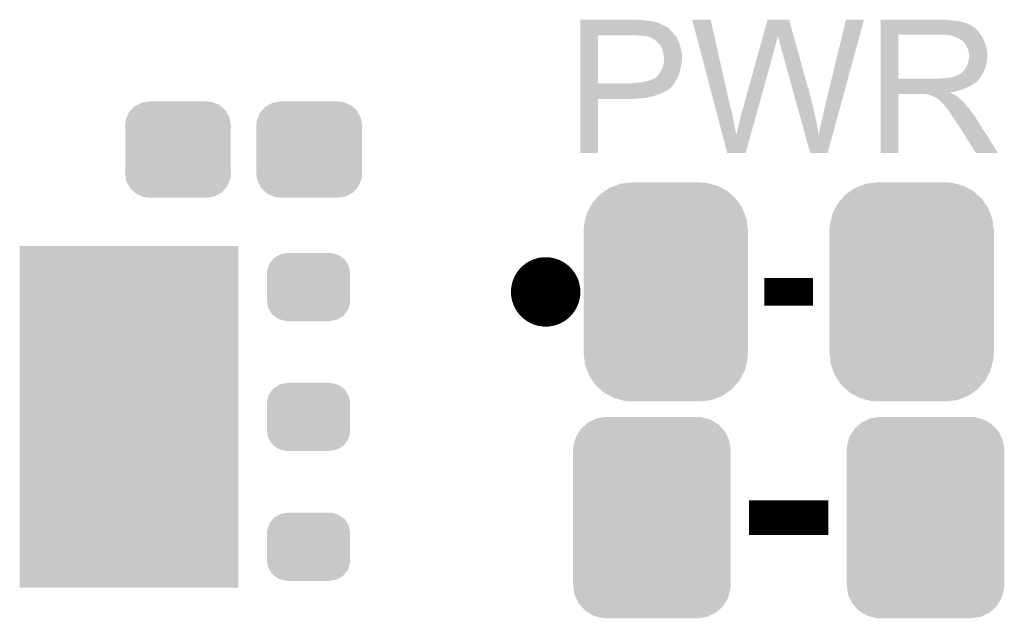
# Model space of a CAD drawing. Extents: x -0.05 to 0.95, y -0.15 to 1.54.
# Tile 12 of 35: x 0.42 to 0.7, y -0.03 to 0.14. Entities that reach past the tile are written whole.
import ezdxf

# ---------------------------------------------------------------- set-up
doc = ezdxf.new("R2010")
doc.units = 0
doc.layers.get('0').update_dxf_attribs({"linetype": 'CONTINUOUS'})
doc.layers.add('STEP_DOWN_13_CLICK_V101_GTO', color=14, linetype='CONTINUOUS')
doc.layers.add('STEP_DOWN_13_CLICK_V101_GTS', color=12, linetype='CONTINUOUS')

# ---------------------------------------------------------------- blocks, each defined once
blk = doc.blocks.new('RECTANGLE_60')
blk.add_solid([(0.0315, 0.0492), (0.0315, -0.0492), (-0.0315, 0.0492), (-0.0315, -0.0492)])
blk = doc.blocks.new('CUSTOM_75')
for points in [[(-0.01358, 0.01127), (-0.01263, 0.01234), (0.01371, 0.01127), (0.01249, 0.01234)], [(-0.01263, 0.01234), (-0.01175, 0.01282), (0.01249, 0.01234), (0.01194, 0.01282)], [(-0.01175, 0.01282), (-0.01057, 0.01347), (0.01194, 0.01282), (0.01032, 0.01347)], [(-0.01057, 0.01347), (-0.0092, 0.01369), (0.01032, 0.01347), (0.00976, 0.01369)], [(-0.0092, 0.01369), (-0.00825, 0.01385), (0.00976, 0.01369), (0.00825, 0.01385)], [(-0.01508, 0.00841), (-0.01475, 0.00922), (0.01499, 0.00841), (0.01485, 0.00922)], [(-0.01475, 0.00922), (-0.01419, 0.01059), (0.01485, 0.00922), (0.01409, 0.01059)], [(-0.01419, 0.01059), (-0.01358, 0.01127), (0.01409, 0.01059), (0.01371, 0.01127)], [(-0.01525, 0.0069), (-0.01508, 0.00841), (0.01525, 0.0069), (0.01499, 0.00841)], [(-0.0152, 0.00607), (-0.01525, 0.0069), (0.0152, 0.00607), (0.01525, 0.0069)], [(-0.0152, -0.00607), (-0.0152, 0.00607), (0.0152, -0.00607), (0.0152, 0.00607)], [(-0.01525, -0.0069), (-0.0152, -0.00607), (0.01525, -0.0069), (0.0152, -0.00607)], [(-0.01499, -0.00841), (-0.01525, -0.0069), (0.01508, -0.00841), (0.01525, -0.0069)], [(-0.01485, -0.00922), (-0.01499, -0.00841), (0.01475, -0.00922), (0.01508, -0.00841)], [(-0.01409, -0.01059), (-0.01485, -0.00922), (0.01419, -0.01059), (0.01475, -0.00922)], [(-0.01371, -0.01127), (-0.01409, -0.01059), (0.01358, -0.01127), (0.01419, -0.01059)], [(-0.01249, -0.01234), (-0.01371, -0.01127), (0.01263, -0.01234), (0.01358, -0.01127)], [(-0.01194, -0.01282), (-0.01249, -0.01234), (0.01175, -0.01282), (0.01263, -0.01234)], [(-0.01032, -0.01347), (-0.01194, -0.01282), (0.01057, -0.01347), (0.01175, -0.01282)], [(-0.00976, -0.01369), (-0.01032, -0.01347), (0.0092, -0.01369), (0.01057, -0.01347)], [(-0.00825, -0.01385), (-0.00976, -0.01369), (0.00825, -0.01385), (0.0092, -0.01369)]]:
    blk.add_solid(points)
blk = doc.blocks.new('CUSTOM_77')
for points in [[(-0.01003, 0.0083), (-0.00858, 0.00917), (0.0099, 0.0083), (0.00874, 0.00917)], [(-0.00858, 0.00917), (-0.00818, 0.00942), (0.00874, 0.00917), (0.00789, 0.00942)], [(-0.00818, 0.00942), (-0.0062, 0.00977), (0.00789, 0.00942), (0.00666, 0.00977)], [(-0.0062, 0.00977), (-0.00605, 0.0098), (0.00666, 0.00977), (0.00605, 0.0098)], [(-0.00605, 0.0098), (-0.00605, 0.00985), (0.00605, 0.0098), (0.00605, 0.00985)], [(-0.01197, 0.00451), (-0.01152, 0.00603), (0.01189, 0.00451), (0.0116, 0.00603)], [(-0.01152, 0.00603), (-0.01135, 0.00659), (0.0116, 0.00603), (0.01126, 0.00659)], [(-0.01135, 0.00659), (-0.01036, 0.00787), (0.01126, 0.00659), (0.01047, 0.00787)], [(-0.01036, 0.00787), (-0.01003, 0.0083), (0.01047, 0.00787), (0.0099, 0.0083)], [(-0.012, 0.0039), (-0.01197, 0.00451), (0.012, 0.0039), (0.01189, 0.00451)], [(-0.01195, 0.00313), (-0.012, 0.0039), (0.01195, 0.00313), (0.012, 0.0039)], [(-0.01195, -0.00313), (-0.01195, 0.00313), (0.01195, -0.00313), (0.01195, 0.00313)], [(-0.012, -0.0039), (-0.01195, -0.00313), (0.012, -0.0039), (0.01195, -0.00313)], [(-0.01189, -0.00451), (-0.012, -0.0039), (0.01197, -0.00451), (0.012, -0.0039)], [(-0.0116, -0.00603), (-0.01189, -0.00451), (0.01152, -0.00603), (0.01197, -0.00451)], [(-0.01126, -0.00659), (-0.0116, -0.00603), (0.01135, -0.00659), (0.01152, -0.00603)], [(-0.01047, -0.00787), (-0.01126, -0.00659), (0.01036, -0.00787), (0.01135, -0.00659)], [(-0.0099, -0.0083), (-0.01047, -0.00787), (0.01003, -0.0083), (0.01036, -0.00787)], [(-0.00874, -0.00917), (-0.0099, -0.0083), (0.00858, -0.00917), (0.01003, -0.0083)], [(-0.00789, -0.00942), (-0.00874, -0.00917), (0.00818, -0.00942), (0.00858, -0.00917)], [(-0.00666, -0.00977), (-0.00789, -0.00942), (0.0062, -0.00977), (0.00818, -0.00942)], [(-0.00605, -0.0098), (-0.00666, -0.00977), (0.00605, -0.0098), (0.0062, -0.00977)], [(-0.00605, -0.00985), (-0.00605, -0.0098), (0.00605, -0.00985), (0.00605, -0.0098)]]:
    blk.add_solid(points)
blk = doc.blocks.new('CUSTOM_79')
for points in [[(-0.01315, 0.03114), (-0.01076, 0.03144), (0.01274, 0.03114), (0.01157, 0.03144)], [(-0.01076, 0.03144), (-0.00985, 0.03155), (0.01157, 0.03144), (0.00985, 0.03155)], [(-0.01898, 0.02807), (-0.01755, 0.02906), (0.01884, 0.02807), (0.01772, 0.02906)], [(-0.01755, 0.02906), (-0.01625, 0.02996), (0.01772, 0.02906), (0.01604, 0.02996)], [(-0.01625, 0.02996), (-0.01451, 0.03062), (0.01604, 0.02996), (0.01479, 0.03062)], [(-0.01451, 0.03062), (-0.01315, 0.03114), (0.01479, 0.03062), (0.01274, 0.03114)], [(-0.02197, 0.02411), (-0.02119, 0.02558), (0.02208, 0.02411), (0.02107, 0.02558)], [(-0.02119, 0.02558), (-0.02007, 0.02685), (0.02107, 0.02558), (0.0202, 0.02685)], [(-0.02007, 0.02685), (-0.01898, 0.02807), (0.0202, 0.02685), (0.01884, 0.02807)], [(-0.02274, 0.02264), (-0.02197, 0.02411), (0.02263, 0.02264), (0.02208, 0.02411)], [(-0.02354, 0.01942), (-0.02315, 0.021), (0.02344, 0.01942), (0.02325, 0.021)], [(-0.02315, 0.021), (-0.02274, 0.02264), (0.02325, 0.021), (0.02263, 0.02264)], [(-0.0237, -0.0177), (-0.0237, 0.0177), (0.0237, -0.0177), (0.0237, 0.0177)], [(-0.02365, 0.0177), (-0.02354, 0.01942), (0.02365, 0.0177), (0.02344, 0.01942)], [(-0.02344, -0.01942), (-0.02365, -0.0177), (0.02354, -0.01942), (0.02365, -0.0177)], [(-0.02325, -0.021), (-0.02344, -0.01942), (0.02315, -0.021), (0.02354, -0.01942)], [(-0.02263, -0.02264), (-0.02325, -0.021), (0.02274, -0.02264), (0.02315, -0.021)], [(-0.02208, -0.02411), (-0.02263, -0.02264), (0.02197, -0.02411), (0.02274, -0.02264)], [(-0.02107, -0.02558), (-0.02208, -0.02411), (0.02119, -0.02558), (0.02197, -0.02411)], [(-0.0202, -0.02685), (-0.02107, -0.02558), (0.02007, -0.02685), (0.02119, -0.02558)], [(-0.01884, -0.02807), (-0.0202, -0.02685), (0.01898, -0.02807), (0.02007, -0.02685)], [(-0.01772, -0.02906), (-0.01884, -0.02807), (0.01755, -0.02906), (0.01898, -0.02807)], [(-0.01604, -0.02996), (-0.01772, -0.02906), (0.01625, -0.02996), (0.01755, -0.02906)], [(-0.01479, -0.03062), (-0.01604, -0.02996), (0.01451, -0.03062), (0.01625, -0.02996)], [(-0.01274, -0.03114), (-0.01479, -0.03062), (0.01315, -0.03114), (0.01451, -0.03062)], [(-0.01157, -0.03144), (-0.01274, -0.03114), (0.01076, -0.03144), (0.01315, -0.03114)], [(-0.00985, -0.03155), (-0.01157, -0.03144), (0.00985, -0.03155), (0.01076, -0.03144)]]:
    blk.add_solid(points)
blk = doc.blocks.new('CUSTOM_80')
for points in [[(-0.01674, 0.02818), (-0.01584, 0.0286), (0.01697, 0.02818), (0.01547, 0.0286)], [(-0.01584, 0.0286), (-0.01362, 0.02892), (0.01547, 0.0286), (0.01431, 0.02892)], [(-0.01362, 0.02892), (-0.0131, 0.029), (0.01431, 0.02892), (0.0131, 0.029)], [(-0.02103, 0.02464), (-0.02042, 0.02561), (0.02114, 0.02464), (0.02029, 0.02561)], [(-0.02042, 0.02561), (-0.01917, 0.02672), (0.02029, 0.02561), (0.01931, 0.02672)], [(-0.01917, 0.02672), (-0.01834, 0.02744), (0.01931, 0.02672), (0.01816, 0.02744)], [(-0.01834, 0.02744), (-0.01674, 0.02818), (0.01816, 0.02744), (0.01697, 0.02818)], [(-0.0222, 0.02214), (-0.02188, 0.02327), (0.0223, 0.02214), (0.02178, 0.02327)], [(-0.02188, 0.02327), (-0.02103, 0.02464), (0.02178, 0.02327), (0.02114, 0.02464)], [(-0.0227, 0.0194), (-0.02262, 0.02061), (0.0227, 0.0194), (0.02252, 0.02061)], [(-0.02262, 0.02061), (-0.0222, 0.02214), (0.02252, 0.02061), (0.0223, 0.02214)], [(-0.0227, -0.0194), (-0.0227, 0.0194), (0.0227, -0.0194), (0.0227, 0.0194)], [(-0.02252, -0.02061), (-0.0227, -0.0194), (0.02262, -0.02061), (0.0227, -0.0194)], [(-0.0223, -0.02214), (-0.02252, -0.02061), (0.0222, -0.02214), (0.02262, -0.02061)], [(-0.02178, -0.02327), (-0.0223, -0.02214), (0.02188, -0.02327), (0.0222, -0.02214)], [(-0.02114, -0.02464), (-0.02178, -0.02327), (0.02103, -0.02464), (0.02188, -0.02327)], [(-0.02029, -0.02561), (-0.02114, -0.02464), (0.02042, -0.02561), (0.02103, -0.02464)], [(-0.01931, -0.02672), (-0.02029, -0.02561), (0.01917, -0.02672), (0.02042, -0.02561)], [(-0.01816, -0.02744), (-0.01931, -0.02672), (0.01834, -0.02744), (0.01917, -0.02672)], [(-0.01697, -0.02818), (-0.01816, -0.02744), (0.01674, -0.02818), (0.01834, -0.02744)], [(-0.01547, -0.0286), (-0.01697, -0.02818), (0.01584, -0.0286), (0.01674, -0.02818)], [(-0.01431, -0.02892), (-0.01547, -0.0286), (0.01362, -0.02892), (0.01584, -0.0286)], [(-0.0131, -0.029), (-0.01431, -0.02892), (0.0131, -0.029), (0.01362, -0.02892)]]:
    blk.add_solid(points)

msp = doc.modelspace()

# ---------------------------------------------------------------- linework, layer by layer
at = {"layer": 'STEP_DOWN_13_CLICK_V101_GTO', "const_width": 0.01}
msp.add_lwpolyline([(0.565, 0.065, 1), (0.575, 0.065, 1)], format="xyb", close=True, dxfattribs=at)
at = {"layer": 'STEP_DOWN_13_CLICK_V101_GTO'}
for points, const_width in [([(0.633, 0.065), (0.647, 0.065)], 0.008), ([(0.6286, 0), (0.6514, 0)], 0.01)]:
    msp.add_lwpolyline(points, dxfattribs=dict(at, const_width=const_width))
for points in [[(0.58, 0.1433), (0.58, 0.1434), (0.5975, 0.1433), (0.5966, 0.1434)], [(0.58, 0.1431), (0.58, 0.1433), (0.5995, 0.1431), (0.5975, 0.1433)], [(0.58, 0.143), (0.58, 0.1431), (0.6003, 0.143), (0.5995, 0.1431)], [(0.58, 0.1429), (0.58, 0.143), (0.6008, 0.1429), (0.6004, 0.143)], [(0.58, 0.1428), (0.58, 0.1429), (0.6013, 0.1428), (0.6008, 0.1429)], [(0.58, 0.1424), (0.58, 0.1428), (0.6027, 0.1424), (0.6013, 0.1428)], [(0.58, 0.1416), (0.58, 0.1424), (0.6043, 0.1416), (0.6027, 0.1424)], [(0.61883, 0.1182), (0.6122, 0.1434), (0.6232, 0.1182), (0.6175, 0.1434)], [(0.6122, 0.1434), (0.6122, 0.1434), (0.6175, 0.1434), (0.6122, 0.1434)], [(0.6326, 0.1387), (0.6339, 0.1434), (0.6414, 0.1387), (0.6401, 0.1434)], [(0.6339, 0.1434), (0.6339, 0.1434), (0.6401, 0.1434), (0.6339, 0.1434)], [(0.6505, 0.1187), (0.6565, 0.1434), (0.65495, 0.1187), (0.6617, 0.1434)], [(0.6565, 0.1434), (0.6565, 0.1434), (0.6617, 0.1434), (0.6565, 0.1434)], [(0.6665, 0.1433), (0.6665, 0.1434), (0.6864, 0.1433), (0.6853, 0.1434)], [(0.6665, 0.1431), (0.6665, 0.1433), (0.6877, 0.1431), (0.6864, 0.1433)], [(0.6665, 0.143), (0.6665, 0.1431), (0.689, 0.143), (0.6877, 0.1431)], [(0.6665, 0.1427), (0.6665, 0.143), (0.6902, 0.1427), (0.689, 0.143)], [(0.6665, 0.1425), (0.6665, 0.1427), (0.6908, 0.1425), (0.6902, 0.1427)], [(0.6665, 0.1424), (0.6665, 0.1425), (0.6913, 0.1424), (0.6908, 0.1425)], [(0.6665, 0.1423), (0.6665, 0.1424), (0.6914, 0.1423), (0.6914, 0.1424)], [(0.6665, 0.1424), (0.6665, 0.1424), (0.6914, 0.1424), (0.6913, 0.1424)], [(0.6665, 0.1421), (0.6665, 0.1423), (0.6918, 0.1421), (0.6914, 0.1423)], [(0.6665, 0.1419), (0.6665, 0.1421), (0.6923, 0.1419), (0.6918, 0.1421)], [(0.6665, 0.1415), (0.6665, 0.1419), (0.6929, 0.1415), (0.6923, 0.1419)], [(0.58, 0.1412), (0.58, 0.1416), (0.605, 0.1412), (0.6043, 0.1416)], [(0.58, 0.1411), (0.58, 0.1412), (0.6051, 0.1411), (0.605, 0.1412)], [(0.58, 0.141), (0.58, 0.1411), (0.6054, 0.141), (0.6051, 0.1411)], [(0.58, 0.1406), (0.58, 0.141), (0.6057, 0.1406), (0.6054, 0.141)], [(0.58, 0.1397), (0.58, 0.1406), (0.6066, 0.1397), (0.6057, 0.1406)], [(0.58, 0.1391), (0.58, 0.1397), (0.6071, 0.1391), (0.6066, 0.1397)], [(0.58, 0.1389), (0.58, 0.1391), (0.60727, 0.1389), (0.6071, 0.1391)], [(0.6665, 0.141), (0.6665, 0.1415), (0.6936, 0.141), (0.6929, 0.1415)], [(0.6665, 0.1404), (0.6665, 0.141), (0.6943, 0.1404), (0.6936, 0.141)], [(0.6665, 0.1396), (0.6665, 0.1404), (0.6949, 0.1396), (0.6943, 0.1404)], [(0.6665, 0.1391), (0.6665, 0.1396), (0.69529, 0.1391), (0.6949, 0.1396)], [(0.6665, 0.1264), (0.6665, 0.1391), (0.6716, 0.1264), (0.6716, 0.1391)], [(0.6665, 0.1391), (0.6665, 0.1391), (0.6716, 0.1391), (0.6837, 0.1391)], [(0.6865, 0.1389), (0.6852, 0.1391), (0.69544, 0.1389), (0.69529, 0.1391)], [(0.58, 0.1251), (0.58, 0.1389), (0.5851, 0.1251), (0.5851, 0.1389)], [(0.58, 0.1389), (0.58, 0.1389), (0.5851, 0.1389), (0.5961, 0.1389)], [(0.5971, 0.1388), (0.5961, 0.1389), (0.60736, 0.1388), (0.60727, 0.1389)], [(0.5979, 0.1387), (0.5971, 0.1388), (0.60744, 0.1387), (0.60736, 0.1388)], [(0.5994, 0.1385), (0.5986, 0.1387), (0.60761, 0.1385), (0.60744, 0.1387)], [(0.59987, 0.1384), (0.5996, 0.1385), (0.6077, 0.1384), (0.60761, 0.1385)], [(0.6004, 0.1382), (0.59987, 0.1384), (0.60779, 0.1382), (0.6077, 0.1384)], [(0.601, 0.1379), (0.6004, 0.1382), (0.60792, 0.1379), (0.60779, 0.1382)], [(0.6015, 0.1375), (0.601, 0.1379), (0.6081, 0.1375), (0.60792, 0.1379)], [(0.60163, 0.1374), (0.6015, 0.1375), (0.6082, 0.1374), (0.6081, 0.1375)], [(0.602, 0.1371), (0.60163, 0.1374), (0.6083, 0.1371), (0.6082, 0.1374)], [(0.6025, 0.1366), (0.602, 0.1371), (0.6085, 0.1366), (0.6083, 0.1371)], [(0.6026, 0.1365), (0.6025, 0.1366), (0.60853, 0.1365), (0.6085, 0.1366)], [(0.6028, 0.1362), (0.6026, 0.1365), (0.60863, 0.1362), (0.60853, 0.1365)], [(0.60301, 0.136), (0.6029, 0.1362), (0.6087, 0.136), (0.60863, 0.1362)], [(0.63177, 0.1357), (0.63199, 0.1365), (0.6361, 0.1357), (0.6363, 0.1365)], [(0.63199, 0.1365), (0.63218, 0.1372), (0.6363, 0.1365), (0.6365, 0.1372)], [(0.63218, 0.1372), (0.63235, 0.1378), (0.6365, 0.1372), (0.6367, 0.1378)], [(0.63235, 0.1378), (0.63249, 0.1383), (0.6367, 0.1378), (0.6368, 0.1383)], [(0.63249, 0.1383), (0.63257, 0.1386), (0.6368, 0.1383), (0.6368, 0.1386)], [(0.63257, 0.1386), (0.6326, 0.1387), (0.6368, 0.1386), (0.6369, 0.1387)], [(0.6369, 0.1386), (0.6369, 0.1387), (0.64143, 0.1386), (0.6414, 0.1387)], [(0.6372, 0.1377), (0.6369, 0.1386), (0.64168, 0.1377), (0.64143, 0.1386)], [(0.6374, 0.137), (0.6372, 0.1377), (0.64187, 0.137), (0.64168, 0.1377)], [(0.6376, 0.1362), (0.6374, 0.137), (0.64209, 0.1362), (0.64187, 0.137)], [(0.6378, 0.1355), (0.6376, 0.1362), (0.64229, 0.1355), (0.64209, 0.1362)], [(0.68723, 0.1387), (0.6865, 0.1389), (0.6956, 0.1387), (0.69544, 0.1389)], [(0.6876, 0.1386), (0.68723, 0.1387), (0.6956, 0.1386), (0.6956, 0.1387)], [(0.6884, 0.1382), (0.6876, 0.1386), (0.6959, 0.1382), (0.6957, 0.1386)], [(0.6876, 0.1386), (0.6876, 0.1386), (0.6957, 0.1386), (0.6956, 0.1386)], [(0.6892, 0.1379), (0.6884, 0.1382), (0.69602, 0.1379), (0.6959, 0.1382)], [(0.68947, 0.1377), (0.6892, 0.1379), (0.6961, 0.1377), (0.69602, 0.1379)], [(0.6896, 0.1376), (0.68947, 0.1377), (0.69614, 0.1376), (0.6961, 0.1377)], [(0.6899, 0.1374), (0.6896, 0.1376), (0.69623, 0.1374), (0.69614, 0.1376)], [(0.69035, 0.137), (0.69, 0.1374), (0.6964, 0.137), (0.69623, 0.1374)], [(0.6907, 0.1366), (0.69035, 0.137), (0.69653, 0.1366), (0.6964, 0.137)], [(0.69106, 0.1361), (0.6907, 0.1366), (0.6967, 0.1361), (0.69653, 0.1366)], [(0.6033, 0.1355), (0.60301, 0.136), (0.60882, 0.1355), (0.6087, 0.136)], [(0.60345, 0.1352), (0.6033, 0.1355), (0.6089, 0.1352), (0.60882, 0.1355)], [(0.6036, 0.1349), (0.60345, 0.1352), (0.60897, 0.1349), (0.6089, 0.1352)], [(0.60375, 0.1343), (0.6036, 0.1349), (0.6091, 0.1343), (0.60897, 0.1349)], [(0.6038, 0.1341), (0.60375, 0.1343), (0.60912, 0.1341), (0.6091, 0.1343)], [(0.6039, 0.1335), (0.6038, 0.1341), (0.60918, 0.1335), (0.60912, 0.1341)], [(0.60394, 0.1333), (0.6039, 0.1335), (0.6092, 0.1333), (0.60918, 0.1335)], [(0.6041, 0.1325), (0.60394, 0.1333), (0.60927, 0.1325), (0.6092, 0.1333)], [(0.6267, 0.1174), (0.63135, 0.1342), (0.63104, 0.1174), (0.6357, 0.1342)], [(0.63135, 0.1342), (0.63157, 0.135), (0.6357, 0.1342), (0.6359, 0.135)], [(0.63157, 0.135), (0.63177, 0.1357), (0.6359, 0.135), (0.6361, 0.1357)], [(0.6379, 0.1349), (0.6378, 0.1355), (0.64245, 0.1349), (0.64229, 0.1355)], [(0.638, 0.1346), (0.6379, 0.1349), (0.64254, 0.1346), (0.64245, 0.1349)], [(0.6381, 0.1344), (0.638, 0.1346), (0.64259, 0.1344), (0.64254, 0.1346)], [(0.6381, 0.1342), (0.6381, 0.1344), (0.64265, 0.1342), (0.64259, 0.1344)], [(0.64096, 0.1239), (0.6381, 0.1342), (0.6455, 0.1239), (0.64265, 0.1342)], [(0.6912, 0.1359), (0.69106, 0.1361), (0.69676, 0.1359), (0.6967, 0.1361)], [(0.6915, 0.1351), (0.6912, 0.1359), (0.697, 0.1351), (0.69676, 0.1359)], [(0.6918, 0.1345), (0.6915, 0.1351), (0.69712, 0.1345), (0.697, 0.1351)], [(0.69186, 0.1341), (0.6918, 0.1345), (0.6972, 0.1341), (0.69712, 0.1345)], [(0.6919, 0.1338), (0.69186, 0.1341), (0.6972, 0.1338), (0.6972, 0.1341)], [(0.6919, 0.1333), (0.6919, 0.1338), (0.6972, 0.1333), (0.6972, 0.1338)], [(0.692, 0.133), (0.6919, 0.1333), (0.6972, 0.133), (0.6972, 0.1333)], [(0.60382, 0.13), (0.604, 0.1309), (0.609, 0.13), (0.60918, 0.1309)], [(0.604, 0.1309), (0.60401, 0.131), (0.60918, 0.1309), (0.6092, 0.131)], [(0.60401, 0.131), (0.60404, 0.1314), (0.6092, 0.131), (0.6092, 0.1314)], [(0.60404, 0.1314), (0.60408, 0.1318), (0.6092, 0.1314), (0.6093, 0.1318)], [(0.60408, 0.1318), (0.6041, 0.1321), (0.6093, 0.1318), (0.6093, 0.1321)], [(0.6041, 0.1322), (0.6041, 0.1325), (0.6093, 0.1322), (0.60927, 0.1325)], [(0.6041, 0.1321), (0.6041, 0.1322), (0.6093, 0.1321), (0.6093, 0.1322)], [(0.6913, 0.13), (0.6915, 0.1305), (0.69676, 0.13), (0.6969, 0.1305)], [(0.6915, 0.1305), (0.6917, 0.131), (0.6969, 0.1305), (0.697, 0.131)], [(0.6917, 0.131), (0.6918, 0.1315), (0.697, 0.131), (0.6971, 0.1315)], [(0.6918, 0.1315), (0.69186, 0.1319), (0.6971, 0.1315), (0.6972, 0.1319)], [(0.69186, 0.1319), (0.692, 0.1329), (0.6972, 0.1319), (0.6972, 0.1329)], [(0.692, 0.1329), (0.692, 0.133), (0.6972, 0.1329), (0.6972, 0.133)], [(0.60236, 0.1274), (0.6026, 0.1278), (0.6083, 0.1274), (0.60841, 0.1278)], [(0.6026, 0.1278), (0.60284, 0.1281), (0.60841, 0.1278), (0.6085, 0.1281)], [(0.60284, 0.1281), (0.603, 0.1283), (0.6085, 0.1281), (0.60856, 0.1283)], [(0.603, 0.1283), (0.6034, 0.129), (0.60856, 0.1283), (0.60878, 0.129)], [(0.6034, 0.129), (0.60358, 0.1294), (0.60878, 0.129), (0.6089, 0.1294)], [(0.60358, 0.1294), (0.6038, 0.1299), (0.6089, 0.1294), (0.60898, 0.1299)], [(0.6038, 0.1299), (0.60382, 0.13), (0.60898, 0.1299), (0.609, 0.13)], [(0.6891, 0.1276), (0.68998, 0.1283), (0.69569, 0.1276), (0.6961, 0.1283)], [(0.68998, 0.1283), (0.6901, 0.1284), (0.6961, 0.1283), (0.69615, 0.1284)], [(0.6901, 0.1284), (0.6906, 0.1289), (0.69615, 0.1284), (0.69637, 0.1289)], [(0.6906, 0.1289), (0.6909, 0.1294), (0.69637, 0.1289), (0.6966, 0.1294)], [(0.6909, 0.1294), (0.691, 0.1295), (0.6966, 0.1294), (0.69663, 0.1295)], [(0.691, 0.1295), (0.6911, 0.1297), (0.69663, 0.1295), (0.69668, 0.1297)], [(0.6911, 0.1297), (0.6913, 0.13), (0.69668, 0.1297), (0.69676, 0.13)], [(0.58, 0.1246), (0.58, 0.1251), (0.6067, 0.1246), (0.60706, 0.1251)], [(0.58, 0.1251), (0.58, 0.1251), (0.5954, 0.1251), (0.5851, 0.1251)], [(0.5954, 0.1251), (0.5958, 0.1252), (0.60706, 0.1251), (0.60713, 0.1252)], [(0.5962, 0.1252), (0.5967, 0.1253), (0.60713, 0.1252), (0.6072, 0.1253)], [(0.5967, 0.1253), (0.5977, 0.1254), (0.6072, 0.1253), (0.60726, 0.1254)], [(0.5977, 0.1254), (0.5989, 0.1256), (0.60726, 0.1254), (0.60737, 0.1256)], [(0.5989, 0.1256), (0.6, 0.1259), (0.60737, 0.1256), (0.60754, 0.1259)], [(0.6, 0.1259), (0.6011, 0.1264), (0.60754, 0.1259), (0.60783, 0.1264)], [(0.6011, 0.1264), (0.6016, 0.1266), (0.60783, 0.1264), (0.60794, 0.1266)], [(0.6016, 0.1266), (0.6017, 0.1267), (0.60794, 0.1266), (0.608, 0.1267)], [(0.6017, 0.1267), (0.6023, 0.1273), (0.608, 0.1267), (0.60826, 0.1273)], [(0.6023, 0.1273), (0.60236, 0.1274), (0.60826, 0.1273), (0.6083, 0.1274)], [(0.6665, 0.126), (0.6665, 0.1264), (0.6946, 0.126), (0.69492, 0.1264)], [(0.6665, 0.1264), (0.6665, 0.1264), (0.6831, 0.1264), (0.6716, 0.1264)], [(0.6665, 0.1259), (0.6665, 0.126), (0.6945, 0.1259), (0.6946, 0.126)], [(0.6665, 0.1257), (0.6665, 0.1259), (0.6943, 0.1257), (0.6944, 0.1259)], [(0.6665, 0.1259), (0.6665, 0.1259), (0.6944, 0.1259), (0.6945, 0.1259)], [(0.6665, 0.1255), (0.6665, 0.1257), (0.6941, 0.1255), (0.6943, 0.1257)], [(0.6665, 0.1253), (0.6665, 0.1255), (0.6938, 0.1253), (0.6941, 0.1255)], [(0.6665, 0.1251), (0.6665, 0.1253), (0.6934, 0.1251), (0.6938, 0.1253)], [(0.6665, 0.1245), (0.6665, 0.1251), (0.6926, 0.1245), (0.6934, 0.1251)], [(0.6831, 0.1264), (0.6837, 0.1265), (0.69492, 0.1264), (0.695, 0.1265)], [(0.6845, 0.1265), (0.6863, 0.1267), (0.695, 0.1265), (0.69513, 0.1267)], [(0.6863, 0.1267), (0.6872, 0.1269), (0.69513, 0.1267), (0.69527, 0.1269)], [(0.6872, 0.1269), (0.6879, 0.1271), (0.69527, 0.1269), (0.6954, 0.1271)], [(0.6881, 0.1271), (0.6883, 0.1273), (0.6954, 0.1271), (0.69552, 0.1273)], [(0.6883, 0.1273), (0.6886, 0.1274), (0.69552, 0.1273), (0.69558, 0.1274)], [(0.6886, 0.1274), (0.6891, 0.1276), (0.69558, 0.1274), (0.69569, 0.1276)], [(0.58, 0.124), (0.58, 0.1246), (0.6061, 0.124), (0.6067, 0.1246)], [(0.58, 0.1239), (0.58, 0.124), (0.6061, 0.1239), (0.6061, 0.124)], [(0.58, 0.1236), (0.58, 0.1239), (0.6058, 0.1236), (0.6061, 0.1239)], [(0.58, 0.1235), (0.58, 0.1236), (0.6055, 0.1235), (0.6058, 0.1236)], [(0.58, 0.1232), (0.58, 0.1235), (0.6052, 0.1232), (0.6055, 0.1235)], [(0.58, 0.1229), (0.58, 0.1232), (0.6048, 0.1229), (0.6052, 0.1232)], [(0.58, 0.1223), (0.58, 0.1229), (0.6036, 0.1223), (0.6048, 0.1229)], [(0.58, 0.122), (0.58, 0.1223), (0.6029, 0.122), (0.6036, 0.1223)], [(0.58, 0.1214), (0.58, 0.122), (0.6011, 0.1214), (0.6029, 0.122)], [(0.64104, 0.1236), (0.64096, 0.1239), (0.6457, 0.1236), (0.6455, 0.1239)], [(0.64115, 0.1232), (0.64104, 0.1236), (0.6458, 0.1232), (0.6457, 0.1236)], [(0.64129, 0.1227), (0.64115, 0.1232), (0.6459, 0.1227), (0.6458, 0.1232)], [(0.64148, 0.122), (0.64129, 0.1227), (0.646, 0.122), (0.6459, 0.1227)], [(0.64168, 0.1213), (0.64148, 0.122), (0.6463, 0.1213), (0.646, 0.122)], [(0.6665, 0.1239), (0.6665, 0.1245), (0.6914, 0.1239), (0.6926, 0.1245)], [(0.6665, 0.1233), (0.6665, 0.1239), (0.69, 0.1233), (0.6914, 0.1239)], [(0.6665, 0.1231), (0.6665, 0.1233), (0.6892, 0.1231), (0.69, 0.1233)], [(0.6665, 0.1228), (0.6665, 0.1231), (0.6883, 0.1228), (0.6892, 0.1231)], [(0.6665, 0.1226), (0.6665, 0.1228), (0.6874, 0.1226), (0.6883, 0.1228)], [(0.6665, 0.1225), (0.6665, 0.1226), (0.6864, 0.1225), (0.6874, 0.1226)], [(0.6665, 0.1224), (0.6665, 0.1225), (0.6865, 0.1224), (0.6864, 0.1225)], [(0.6665, 0.122), (0.6665, 0.1224), (0.6873, 0.122), (0.6865, 0.1224)], [(0.6665, 0.105), (0.6665, 0.122), (0.6716, 0.105), (0.6716, 0.122)], [(0.6665, 0.122), (0.6665, 0.122), (0.6716, 0.122), (0.6792, 0.122)], [(0.6796, 0.1219), (0.6792, 0.122), (0.6875, 0.1219), (0.6873, 0.122)], [(0.58, 0.1212), (0.58, 0.1214), (0.6001, 0.1212), (0.6011, 0.1214)], [(0.58, 0.1209), (0.58, 0.1212), (0.599, 0.1209), (0.6001, 0.1212)], [(0.58, 0.1208), (0.58, 0.1209), (0.5978, 0.1208), (0.599, 0.1209)], [(0.58, 0.1207), (0.58, 0.1208), (0.5964, 0.1207), (0.5978, 0.1208)], [(0.58, 0.1206), (0.58, 0.1207), (0.5949, 0.1206), (0.5964, 0.1207)], [(0.58, 0.105), (0.58, 0.1206), (0.5851, 0.105), (0.5851, 0.1206)], [(0.58, 0.1206), (0.58, 0.1206), (0.5851, 0.1206), (0.5949, 0.1206)], [(0.6419, 0.1205), (0.64168, 0.1213), (0.6465, 0.1205), (0.6463, 0.1213)], [(0.64218, 0.1195), (0.6419, 0.1205), (0.6467, 0.1195), (0.6465, 0.1205)], [(0.64246, 0.1185), (0.64218, 0.1195), (0.647, 0.1185), (0.6467, 0.1195)], [(0.6802, 0.1218), (0.6801, 0.1219), (0.68767, 0.1218), (0.6875, 0.1219)], [(0.6812, 0.1215), (0.6803, 0.1218), (0.68817, 0.1215), (0.68767, 0.1218)], [(0.6816, 0.1214), (0.6812, 0.1215), (0.68833, 0.1214), (0.68817, 0.1215)], [(0.68175, 0.1213), (0.6816, 0.1214), (0.6885, 0.1213), (0.68833, 0.1214)], [(0.6822, 0.121), (0.68175, 0.1213), (0.68888, 0.121), (0.6885, 0.1213)], [(0.6825, 0.1209), (0.6822, 0.121), (0.689, 0.1209), (0.68888, 0.121)], [(0.6826, 0.1208), (0.6826, 0.1209), (0.6891, 0.1208), (0.689, 0.1209)], [(0.6831, 0.1205), (0.6826, 0.1208), (0.6894, 0.1205), (0.6891, 0.1208)], [(0.6832, 0.1204), (0.6831, 0.1205), (0.6896, 0.1204), (0.6894, 0.1205)], [(0.6844, 0.1192), (0.6832, 0.1204), (0.6908, 0.1192), (0.6896, 0.1204)], [(0.6847, 0.1189), (0.6844, 0.1192), (0.69103, 0.1189), (0.6908, 0.1192)], [(0.61888, 0.118), (0.61883, 0.1182), (0.6233, 0.118), (0.6232, 0.1182)], [(0.61893, 0.1178), (0.61888, 0.118), (0.6233, 0.1178), (0.6233, 0.118)], [(0.61909, 0.1172), (0.61893, 0.1178), (0.6235, 0.1172), (0.6233, 0.1178)], [(0.6192, 0.1168), (0.61909, 0.1172), (0.6236, 0.1168), (0.6235, 0.1172)], [(0.61933, 0.1163), (0.6192, 0.1168), (0.6237, 0.1163), (0.6236, 0.1168)], [(0.61949, 0.1157), (0.61933, 0.1163), (0.6238, 0.1157), (0.6237, 0.1163)], [(0.6263, 0.1159), (0.6265, 0.1169), (0.63062, 0.1159), (0.6309, 0.1169)], [(0.6265, 0.1169), (0.6266, 0.1172), (0.6309, 0.1169), (0.63098, 0.1172)], [(0.6266, 0.1172), (0.6267, 0.1174), (0.63098, 0.1172), (0.63104, 0.1174)], [(0.64276, 0.1174), (0.64246, 0.1185), (0.6472, 0.1174), (0.647, 0.1185)], [(0.64337, 0.1152), (0.64276, 0.1174), (0.6477, 0.1152), (0.6472, 0.1174)], [(0.6498, 0.1154), (0.6501, 0.117), (0.65404, 0.1154), (0.65448, 0.117)], [(0.6501, 0.117), (0.6505, 0.1187), (0.65448, 0.117), (0.65495, 0.1187)], [(0.685, 0.1185), (0.6847, 0.1189), (0.69132, 0.1185), (0.69103, 0.1189)], [(0.6851, 0.1184), (0.685, 0.1185), (0.6914, 0.1184), (0.69132, 0.1185)], [(0.6852, 0.1183), (0.6851, 0.1184), (0.69149, 0.1183), (0.6914, 0.1184)], [(0.6858, 0.1175), (0.6852, 0.1183), (0.6922, 0.1175), (0.69149, 0.1183)], [(0.6864, 0.1167), (0.6858, 0.1175), (0.69276, 0.1167), (0.6922, 0.1175)], [(0.68653, 0.1165), (0.6864, 0.1167), (0.6929, 0.1165), (0.69276, 0.1167)], [(0.68727, 0.1154), (0.68653, 0.1165), (0.6937, 0.1154), (0.6929, 0.1165)], [(0.6198, 0.1145), (0.61949, 0.1157), (0.6241, 0.1145), (0.6238, 0.1157)], [(0.62014, 0.1132), (0.6198, 0.1145), (0.6243, 0.1132), (0.6241, 0.1145)], [(0.6254, 0.1123), (0.6257, 0.1135), (0.62962, 0.1123), (0.62996, 0.1135)], [(0.6257, 0.1135), (0.626, 0.1148), (0.62996, 0.1135), (0.63032, 0.1148)], [(0.626, 0.1148), (0.6261, 0.1154), (0.63032, 0.1148), (0.63048, 0.1154)], [(0.6261, 0.1154), (0.6263, 0.1159), (0.63048, 0.1154), (0.63062, 0.1159)], [(0.64404, 0.1128), (0.64337, 0.1152), (0.6482, 0.1128), (0.6477, 0.1152)], [(0.6492, 0.1128), (0.6494, 0.114), (0.65333, 0.1128), (0.65366, 0.114)], [(0.6494, 0.114), (0.6498, 0.1154), (0.65366, 0.114), (0.65404, 0.1154)], [(0.6876, 0.1149), (0.68727, 0.1154), (0.69402, 0.1149), (0.6937, 0.1154)], [(0.6881, 0.1142), (0.6876, 0.1149), (0.69446, 0.1142), (0.69402, 0.1149)], [(0.6885, 0.1135), (0.6881, 0.1142), (0.69491, 0.1135), (0.69446, 0.1142)], [(0.6888, 0.1132), (0.6885, 0.1135), (0.6951, 0.1132), (0.69491, 0.1135)], [(0.62051, 0.1118), (0.62014, 0.1132), (0.6246, 0.1118), (0.6243, 0.1132)], [(0.6209, 0.11031), (0.62051, 0.1118), (0.6249, 0.11031), (0.6246, 0.1118)], [(0.625, 0.1106), (0.6251, 0.1109), (0.62915, 0.1106), (0.62924, 0.1109)], [(0.6251, 0.1113), (0.6252, 0.1118), (0.62935, 0.1113), (0.62949, 0.1118)], [(0.6251, 0.1109), (0.6251, 0.1113), (0.62924, 0.1109), (0.62935, 0.1113)], [(0.6252, 0.1118), (0.6254, 0.1123), (0.62949, 0.1118), (0.62962, 0.1123)], [(0.64473, 0.11032), (0.64404, 0.1128), (0.6486, 0.11032), (0.6482, 0.1128)], [(0.6487, 0.1107), (0.6488, 0.111), (0.65276, 0.1107), (0.65284, 0.111)], [(0.6487, 0.1105), (0.6487, 0.1107), (0.6527, 0.1105), (0.65276, 0.1107)], [(0.6488, 0.1113), (0.6489, 0.1117), (0.65292, 0.1113), (0.65303, 0.1117)], [(0.6488, 0.111), (0.6488, 0.1113), (0.65284, 0.111), (0.65292, 0.1113)], [(0.6489, 0.1117), (0.649, 0.1122), (0.65303, 0.1117), (0.65317, 0.1122)], [(0.649, 0.1122), (0.6492, 0.1128), (0.65317, 0.1122), (0.65333, 0.1128)], [(0.6889, 0.113), (0.6888, 0.1132), (0.69522, 0.113), (0.6951, 0.1132)], [(0.6939, 0.105), (0.6889, 0.113), (0.7003, 0.105), (0.69522, 0.113)], [(0.6223, 0.105), (0.6209, 0.11031), (0.6276, 0.105), (0.62907, 0.11031)], [(0.6249, 0.1104), (0.625, 0.1106), (0.6291, 0.1104), (0.62915, 0.1106)], [(0.6249, 0.11031), (0.6249, 0.1104), (0.62907, 0.11031), (0.6291, 0.1104)], [(0.6462, 0.105), (0.64473, 0.11032), (0.6512, 0.105), (0.65265, 0.11032)], [(0.6486, 0.1104), (0.6487, 0.1105), (0.65268, 0.1104), (0.6527, 0.1105)], [(0.6486, 0.11032), (0.6486, 0.1104), (0.65265, 0.11032), (0.65268, 0.1104)], [(0.7003, 0.105), (0.7003, 0.105), (0.7003, 0.105), (0.6939, 0.105)]]:
    msp.add_solid(points, dxfattribs=at)

# ---------------------------------------------------------------- block references
at = {"layer": 'STEP_DOWN_13_CLICK_V101_GTS'}
for name, p in [('CUSTOM_75', (0.4641, 0.106)), ('CUSTOM_75', (0.5019, 0.106)), ('CUSTOM_79', (0.6046, 0.065)), ('CUSTOM_79', (0.6754, 0.065)), ('RECTANGLE_60', (0.45, 0.029)), ('CUSTOM_77', (0.5017, 0.0664)), ('CUSTOM_77', (0.5017, 0.029)), ('CUSTOM_80', (0.6006, 0)), ('CUSTOM_80', (0.6794, 0)), ('CUSTOM_77', (0.5017, -0.0084))]:
    msp.add_blockref(name, p, dxfattribs=at)

doc.saveas('drawing.dxf')
